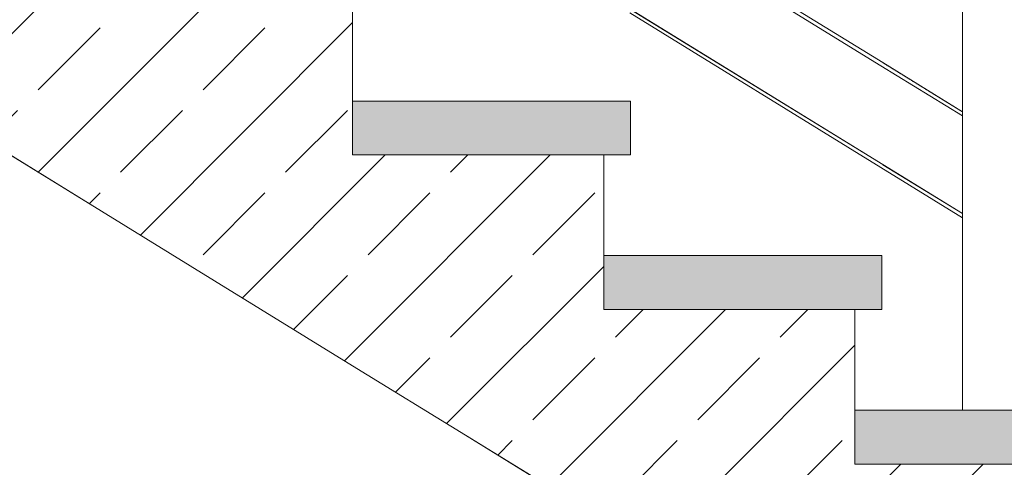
# Model space of a CAD drawing. Header units: millimetres. Extents: x -101298 to -58298, y 45839 to 66839.
# Tile 20 of 124: x -84728 to -83631, y 51195 to 51693. Entities that reach past the tile are written whole.
import ezdxf

# ---------------------------------------------------------------- set-up
doc = ezdxf.new("R2010")
doc.units = ezdxf.units.MM
doc.header["$MEASUREMENT"] = 0
doc.linetypes.add('Wipeout_Contour', pattern=[1000, 0, -1000])
doc.layers.add('Nowe_Konstrukcja - Schody', color=7, linetype='Continuous')
doc.layers.add('Nowe_Konstrukcja - Ściany zew', color=7, linetype='Continuous')
for name, color, linetype, lineweight, true_color in [('Nowe_Konstrukcja - Schody_Nr_pióra__101', 250, 'Continuous', 13, 0x333333), ('Nowe_Konstrukcja - Schody_Nr_pióra__116', 7, 'Continuous', 13, 0xcccccc), ('Nowe_Konstrukcja - Stropy_Nr_pióra__23', 7, 'Continuous', 13, 0x858585)]:
    doc.layers.add(name, color=color, linetype=linetype, lineweight=lineweight, true_color=true_color)
doc.layers.add('Nowe_Konstrukcja - Schody_Nr_pióra__3', color=7, linetype='Continuous', lineweight=13)
doc.layers.add('Nowe_Konstrukcja - Stropy_Nr_pióra__21', color=7, linetype='Continuous', lineweight=20)

msp = doc.modelspace()

# ---------------------------------------------------------------- linework, layer by layer
at = {"layer": 'Nowe_Konstrukcja - Schody_Nr_pióra__3', "color": 7, "linetype": 'Continuous', "lineweight": 13}
for p, q in [((-84637.3, 51480.2), (-84822.3, 51594)), ((-84511.2, 51402.6), (-84637.3, 51480.2)), ((-84077.3, 51135.7), (-84231.2, 51230.4))]:
    msp.add_line(p, q, dxfattribs=at)

# ---------------------------------------------------------------- wipeouts: each hides what was drawn before it
at = {"color": 254, "linetype": 'Wipeout_Contour', "lineweight": 0, "ltscale": 1676172.713841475}
msp.add_wipeout([(-84273.2, 51839.4), (-84378, 51775), (-84327.3, 51775), (-84327.3, 51715), (-84357.3, 51715), (-84357.3, 51602.7), (-84047.3, 51602.7), (-84047.3, 51542.7), (-84077.3, 51542.7), (-84077.3, 51430.5), (-83767.3, 51430.5), (-83767.3, 51370.5), (-83797.3, 51370.5), (-83797.3, 51258.3), (-83677.3, 51258.3), (-83677.3, 51472.8), (-84048.3, 51701)], dxfattribs=at).dxf.layer = 'Nowe_Konstrukcja - Ściany zew'

# ---------------------------------------------------------------- next in the draw order: hatches: boundary and pattern name
at = {"layer": 'Nowe_Konstrukcja - Schody_Nr_pióra__116', "linetype": 'Continuous', "lineweight": 13, "true_color": 0xcccccc}
msp.add_hatch(color=254, dxfattribs=at).paths.add_polyline_path([(-84077.3, 51370.5), (-83767.3, 51370.5), (-83767.3, 51430.5), (-84077.3, 51430.5)])

# ---------------------------------------------------------------- next in the draw order: linework, layer by layer
at = {"layer": 'Nowe_Konstrukcja - Schody_Nr_pióra__3', "color": 7, "linetype": 'Continuous', "lineweight": 13}
for p, q in [((-84357.3, 51602.7), (-84357.3, 51715)), ((-84077.3, 51430.5), (-83767.3, 51430.5)), ((-83767.3, 51370.5), (-83767.3, 51430.5)), ((-84357.3, 51307.9), (-84511.2, 51402.6)), ((-83797.3, 51370.5), (-83767.3, 51370.5)), ((-83797.3, 51258.3), (-83797.3, 51370.5)), ((-84231.2, 51230.4), (-84357.3, 51307.9))]:
    msp.add_line(p, q, dxfattribs=at)

# ---------------------------------------------------------------- next in the draw order: wipeouts: each hides what was drawn before it
at = {"color": 254, "linetype": 'Wipeout_Contour', "lineweight": 0, "ltscale": 493052.252255}
msp.add_wipeout([(-84181.1, 51896), (-84269.4, 51841.7), (-84046.2, 51704.4), (-83677.3, 51477.5), (-83677.3, 51586.1)], dxfattribs=at).dxf.layer = 'Nowe_Konstrukcja - Ściany zew'

# ---------------------------------------------------------------- next in the draw order: linework, layer by layer
at = {"layer": 'Nowe_Konstrukcja - Schody_Nr_pióra__3', "color": 7, "linetype": 'Continuous', "lineweight": 13}
msp.add_line((-84077.3, 51430.5), (-84077.3, 51542.7), dxfattribs=at)

# ---------------------------------------------------------------- next in the draw order: wipeouts: each hides what was drawn before it
at = {"color": 254, "linetype": 'Wipeout_Contour', "lineweight": 0, "ltscale": 394397.130945}
msp.add_wipeout([(-84177.3, 51898.4), (-83677.3, 51590.8), (-83677.3, 51699.5), (-84089, 51952.7)], dxfattribs=at).dxf.layer = 'Nowe_Konstrukcja - Ściany zew'

# ---------------------------------------------------------------- next in the draw order: wipeouts: each hides what was drawn before it
at = {"color": 254, "linetype": 'Wipeout_Contour', "lineweight": 0, "ltscale": 393484.542269}
msp.add_wipeout([(-83677.3, 51258.3), (-83627.3, 51258.3), (-83627.3, 52259.8), (-83677.3, 52259.8)], dxfattribs=at).dxf.layer = 'Nowe_Konstrukcja - Schody'

# ---------------------------------------------------------------- next in the draw order: hatches: boundary and pattern name
at = {"layer": 'Nowe_Konstrukcja - Schody_Nr_pióra__116', "linetype": 'Continuous', "lineweight": 13, "true_color": 0xcccccc}
msp.add_hatch(color=254, dxfattribs=at).paths.add_polyline_path([(-83797.3, 51198.3), (-83487.3, 51198.3), (-83487.3, 51258.3), (-83797.3, 51258.3)])

# ---------------------------------------------------------------- next in the draw order: linework, layer by layer
at = {"layer": 'Nowe_Konstrukcja - Schody_Nr_pióra__3', "color": 7, "linetype": 'Continuous', "lineweight": 13}
msp.add_line((-83797.3, 51258.3), (-83487.3, 51258.3), dxfattribs=at)

# ---------------------------------------------------------------- next in the draw order: wipeouts: each hides what was drawn before it
at = {"color": 254, "linetype": 'Wipeout_Contour', "lineweight": 0, "ltscale": 393178.96281}
msp.add_wipeout([(-83768.3, 51528.8), (-83677.3, 51472.8), (-83677.3, 51473.5), (-83768, 51529.3)], dxfattribs=at).dxf.layer = 'Nowe_Konstrukcja - Schody'

# ---------------------------------------------------------------- next in the draw order: wipeouts: each hides what was drawn before it
at = {"color": 254, "linetype": 'Wipeout_Contour', "lineweight": 0, "ltscale": 393181.939862}
msp.add_wipeout([(-83767.3, 51530.5), (-83677.3, 51475.2), (-83677.3, 51476.8), (-83766.5, 51531.7)], dxfattribs=at).dxf.layer = 'Nowe_Konstrukcja - Schody'

# ---------------------------------------------------------------- next in the draw order: wipeouts: each hides what was drawn before it
at = {"color": 254, "linetype": 'Wipeout_Contour', "lineweight": 0, "ltscale": 393183.163746}
msp.add_wipeout([(-83766.5, 51531.7), (-83677.3, 51476.8), (-83677.3, 51477.5), (-83766.2, 51532.2)], dxfattribs=at).dxf.layer = 'Nowe_Konstrukcja - Schody'

# ---------------------------------------------------------------- next in the draw order: wipeouts: each hides what was drawn before it
at = {"color": 254, "linetype": 'Wipeout_Contour', "lineweight": 0, "ltscale": 394049.83256}
msp.add_wipeout([(-83768.3, 51528.8), (-83768, 51529.3), (-84048, 51701.5), (-84048.3, 51701)], dxfattribs=at).dxf.layer = 'Nowe_Konstrukcja - Schody'

# ---------------------------------------------------------------- next in the draw order: wipeouts: each hides what was drawn before it
at = {"color": 254, "linetype": 'Wipeout_Contour', "lineweight": 0, "ltscale": 394049.833115}
msp.add_wipeout([(-83767.3, 51530.5), (-83766.5, 51531.7), (-84046.5, 51703.9), (-84047.3, 51702.7)], dxfattribs=at).dxf.layer = 'Nowe_Konstrukcja - Schody'

# ---------------------------------------------------------------- next in the draw order: wipeouts: each hides what was drawn before it
at = {"color": 254, "linetype": 'Wipeout_Contour', "lineweight": 0, "ltscale": 394049.833386}
msp.add_wipeout([(-83766.5, 51531.7), (-83766.2, 51532.2), (-84046.2, 51704.4), (-84046.5, 51703.9)], dxfattribs=at).dxf.layer = 'Nowe_Konstrukcja - Schody'

# ---------------------------------------------------------------- next in the draw order: hatches: boundary and pattern name
at = {"layer": 'Nowe_Konstrukcja - Schody_Nr_pióra__116', "linetype": 'Continuous', "lineweight": 13, "true_color": 0xcccccc}
msp.add_hatch(color=254, dxfattribs=at).paths.add_polyline_path([(-84357.3, 51542.7), (-84047.3, 51542.7), (-84047.3, 51602.7), (-84357.3, 51602.7)])

# ---------------------------------------------------------------- next in the draw order: linework, layer by layer
at = {"layer": 'Nowe_Konstrukcja - Schody_Nr_pióra__101', "color": 250, "linetype": 'Continuous', "lineweight": 13, "true_color": 0x333333}
for p, q in [((-83677.3, 51477.5), (-83766.2, 51532.2)), ((-83677.3, 51472.8), (-83768.3, 51528.8))]:
    msp.add_line(p, q, dxfattribs=at)
at = {"layer": 'Nowe_Konstrukcja - Schody_Nr_pióra__3', "color": 7, "linetype": 'Continuous', "lineweight": 13}
for p, q in [((-84357.3, 51602.7), (-84047.3, 51602.7)), ((-84047.3, 51542.7), (-84047.3, 51602.7)), ((-84077.3, 51542.7), (-84047.3, 51542.7))]:
    msp.add_line(p, q, dxfattribs=at)

# ---------------------------------------------------------------- next in the draw order: wipeouts: each hides what was drawn before it
at = {"color": 254, "linetype": 'Wipeout_Contour', "lineweight": 0, "ltscale": 393416.674352}
msp.add_wipeout([(-83768.3, 51642.1), (-83677.3, 51586.1), (-83677.3, 51586.8), (-83768, 51642.6)], dxfattribs=at).dxf.layer = 'Nowe_Konstrukcja - Schody'

# ---------------------------------------------------------------- next in the draw order: wipeouts: each hides what was drawn before it
at = {"color": 254, "linetype": 'Wipeout_Contour', "lineweight": 0, "ltscale": 393419.660866}
msp.add_wipeout([(-83767.3, 51643.8), (-83677.3, 51588.5), (-83677.3, 51590.1), (-83766.5, 51645)], dxfattribs=at).dxf.layer = 'Nowe_Konstrukcja - Schody'

# ---------------------------------------------------------------- next in the draw order: wipeouts: each hides what was drawn before it
at = {"color": 254, "linetype": 'Wipeout_Contour', "lineweight": 0, "ltscale": 393420.88869}
msp.add_wipeout([(-83766.5, 51645), (-83677.3, 51590.1), (-83677.3, 51590.8), (-83766.2, 51645.5)], dxfattribs=at).dxf.layer = 'Nowe_Konstrukcja - Schody'

# ---------------------------------------------------------------- next in the draw order: linework, layer by layer
at = {"layer": 'Nowe_Konstrukcja - Schody_Nr_pióra__101', "color": 250, "linetype": 'Continuous', "lineweight": 13, "true_color": 0x333333}
msp.add_line((-83677.3, 51258.3), (-83677.3, 52259.8), dxfattribs=at)

# ---------------------------------------------------------------- next in the draw order: wipeouts: each hides what was drawn before it
at = {"color": 254, "linetype": 'Wipeout_Contour', "lineweight": 0, "ltscale": 394287.543633}
msp.add_wipeout([(-83768.3, 51642.1), (-83768, 51642.6), (-84048, 51814.9), (-84048.3, 51814.4)], dxfattribs=at).dxf.layer = 'Nowe_Konstrukcja - Schody'

# ---------------------------------------------------------------- next in the draw order: wipeouts: each hides what was drawn before it
at = {"color": 254, "linetype": 'Wipeout_Contour', "lineweight": 0, "ltscale": 394287.553645}
msp.add_wipeout([(-83767.3, 51643.8), (-83766.5, 51645), (-84046.5, 51817.3), (-84047.3, 51816.1)], dxfattribs=at).dxf.layer = 'Nowe_Konstrukcja - Schody'

# ---------------------------------------------------------------- next in the draw order: wipeouts: each hides what was drawn before it
at = {"color": 254, "linetype": 'Wipeout_Contour', "lineweight": 0, "ltscale": 394287.557833}
msp.add_wipeout([(-83766.5, 51645), (-83766.2, 51645.5), (-84046.2, 51817.8), (-84046.5, 51817.3)], dxfattribs=at).dxf.layer = 'Nowe_Konstrukcja - Schody'

# ---------------------------------------------------------------- next in the draw order: hatches: boundary and pattern name
at = {"layer": 'Nowe_Konstrukcja - Stropy_Nr_pióra__23', "linetype": 'Continuous', "lineweight": 13, "true_color": 0x858585}
h = msp.add_hatch(dxfattribs=at)
h.set_pattern_fill('Beton_zbrojony_0001', color=252, style=0, pattern_type=2)
h.set_pattern_definition([(45, (0, 0), (-91.92388, 91.92388), []), (45, (-45.96, 45.96), (-91.92388, 91.92388), [97.5, -32.5])])
h.paths.add_polyline_path([(-86767.8, 51887.2), (-86767.8, 51687.2), (-86527.8, 51687.2), (-84973.8, 51687.2), (-84822.3, 51594), (-84637.3, 51480.2), (-84511.2, 51402.6), (-84357.3, 51307.9), (-84231.2, 51230.4), (-84077.3, 51135.7), (-83951.2, 51058.2), (-83797.3, 50963.5), (-83671.2, 50885.9), (-83517.3, 50791.3), (-83391.2, 50713.7), (-83237.3, 50619), (-83111.2, 50541.5), (-82957.3, 50446.8), (-82907.3, 50416.1), (-82907.3, 50249.4), (-82907.3, 49719.6), (-82647.3, 49719.6), (-82647.3, 50568.4), (-82647.3, 50569.4), (-82677.3, 50569.4), (-82677.3, 50681.6), (-82957.3, 50681.6), (-82957.3, 50853.8), (-83237.3, 50853.8), (-83237.3, 51026.1), (-83517.3, 51026.1), (-83517.3, 51198.3), (-83797.3, 51198.3), (-83797.3, 51370.5), (-84077.3, 51370.5), (-84077.3, 51542.7), (-84357.3, 51542.7), (-84357.3, 51715), (-84637.3, 51715), (-84637.3, 51775), (-84637.3, 51887.2)])

# ---------------------------------------------------------------- next in the draw order: linework, layer by layer
at = {"layer": 'Nowe_Konstrukcja - Schody_Nr_pióra__101', "color": 250, "linetype": 'Continuous', "lineweight": 13, "true_color": 0x333333}
for p, q in [((-83766.2, 51645.5), (-84046.2, 51817.8)), ((-83768.3, 51642.1), (-84048.3, 51814.4)), ((-83768.3, 51528.8), (-84048.3, 51701)), ((-83766.2, 51532.2), (-84046.2, 51704.4)), ((-83677.3, 51586.1), (-83768.3, 51642.1)), ((-83677.3, 51590.8), (-83766.2, 51645.5))]:
    msp.add_line(p, q, dxfattribs=at)
at = {"layer": 'Nowe_Konstrukcja - Stropy_Nr_pióra__21', "color": 7, "linetype": 'Continuous', "lineweight": 20, "flags": 128}
for points in [[(-82647.3, 49719.6), (-82647.3, 50568.4), (-82647.3, 50569.4), (-82677.3, 50569.4), (-82677.3, 50681.6), (-82957.3, 50681.6), (-82957.3, 50853.8), (-83237.3, 50853.8), (-83237.3, 51026.1), (-83517.3, 51026.1), (-83517.3, 51198.3), (-83797.3, 51198.3), (-83797.3, 51370.5), (-84077.3, 51370.5), (-84077.3, 51542.7), (-84357.3, 51542.7), (-84357.3, 51715), (-84637.3, 51715), (-84637.3, 51775), (-84637.3, 51887.2), (-86767.8, 51887.2)], [(-86527.8, 51687.2), (-84973.8, 51687.2), (-84822.3, 51594), (-84637.3, 51480.2), (-84511.2, 51402.6), (-84357.3, 51307.9), (-84231.2, 51230.4), (-84077.3, 51135.7), (-83951.2, 51058.2), (-83797.3, 50963.5), (-83671.2, 50885.9), (-83517.3, 50791.3), (-83391.2, 50713.7), (-83237.3, 50619), (-83111.2, 50541.5), (-82957.3, 50446.8), (-82907.3, 50416.1)]]:
    msp.add_lwpolyline(points, dxfattribs=at)

doc.saveas('drawing.dxf')
